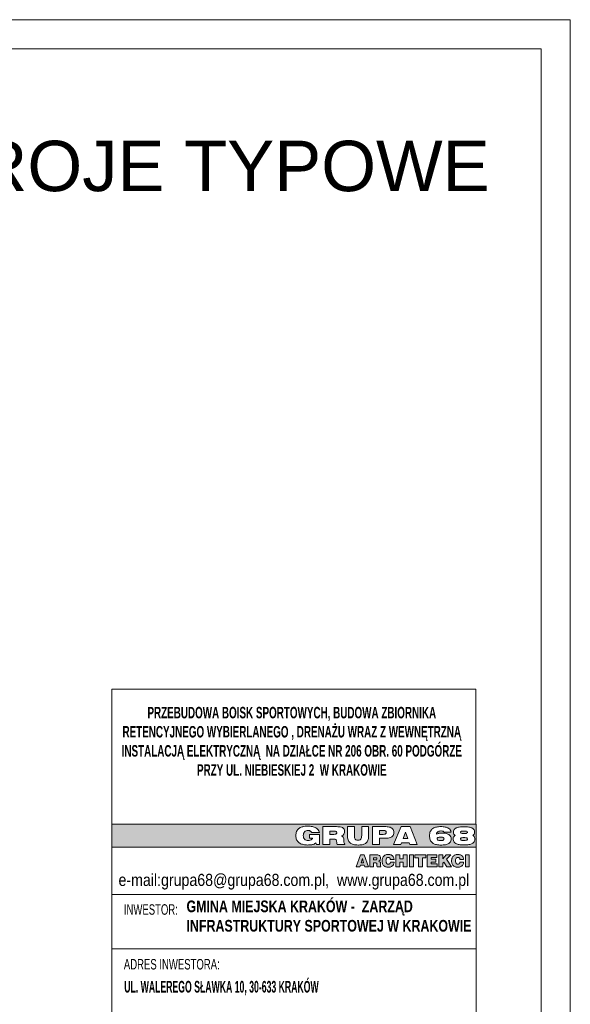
# Model space of a CAD drawing. Header units: metres. Extents: x 418.7 to 439.7, y -340.1 to -323.2.
# Tile 4 of 4: x 435 to 439.7, y -331.7 to -323.2. Entities that reach past the tile are written whole.
import ezdxf
from ezdxf.enums import TextEntityAlignment as Align

# ---------------------------------------------------------------- set-up
doc = ezdxf.new("R2010")
doc.units = ezdxf.units.M
doc.header["$MEASUREMENT"] = 0
doc.layers.add('PRZE CHAR', color=7, linetype='Continuous', lineweight=53)
doc.layers.add('TABELKA I RAMKA', color=4, linetype='Continuous', lineweight=0)
doc.styles.add('Annotative', font='romans.shx', dxfattribs={"width": 0.75})
doc.styles.add('ARIAL', font='arial.ttf')
doc.styles.add('OPISY', font='arial.ttf', dxfattribs={"width": 0.65})
doc.styles.add('Style-arial', font='arial.ttf')

msp = doc.modelspace()

# ---------------------------------------------------------------- hatches: boundary and pattern name
at = {"layer": 'TABELKA I RAMKA', "ltscale": 10}
h = msp.add_hatch(color=7, dxfattribs=at)
h.paths.add_polyline_path([(435.7574, -330.3334), (435.7574, -330.1368), (438.8824, -330.1368), (438.8824, -330.3334)])
h.paths.add_polyline_path([(438.7805, -330.3155), (438.7779, -330.3155), (438.7667, -330.3153), (438.7561, -330.3147), (438.7463, -330.3139), (438.7373, -330.3126), (438.7291, -330.3109), (438.7216, -330.3088), (438.7149, -330.3065), (438.709, -330.3037), (438.7077, -330.3031), (438.7005, -330.2982), (438.6947, -330.2924), (438.6904, -330.2857), (438.6873, -330.2782), (438.6858, -330.2696), (438.6855, -330.264), (438.6864, -330.2547), (438.6889, -330.2467), (438.69, -330.2447), (438.6952, -330.2381), (438.7024, -330.2329), (438.7034, -330.2324), (438.6958, -330.2275), (438.6911, -330.2218), (438.6882, -330.2143), (438.6872, -330.205), (438.6872, -330.2048), (438.688, -330.1962), (438.6905, -330.1885), (438.6946, -330.1817), (438.7003, -330.1758), (438.7077, -330.1707), (438.7094, -330.1699), (438.7153, -330.1672), (438.722, -330.1649), (438.7294, -330.163), (438.7376, -330.1614), (438.7466, -330.1601), (438.7563, -330.1593), (438.7668, -330.1587), (438.7779, -330.1586), (438.7892, -330.1587), (438.7997, -330.1593), (438.8094, -330.1602), (438.8184, -330.1614), (438.8265, -330.163), (438.834, -330.1649), (438.8407, -330.1672), (438.8465, -330.1699), (438.8542, -330.1747), (438.8603, -330.1804), (438.8647, -330.187), (438.8675, -330.1946), (438.8686, -330.203), (438.8686, -330.2048), (438.8677, -330.2141), (438.8648, -330.2216), (438.8648, -330.2218), (438.8594, -330.2281), (438.8526, -330.2324), (438.86, -330.2374), (438.8655, -330.2438), (438.8661, -330.2447), (438.869, -330.2523), (438.8704, -330.2612), (438.8704, -330.264), (438.8697, -330.2731), (438.8676, -330.2813), (438.8641, -330.2884), (438.8591, -330.2948), (438.8528, -330.3002), (438.8482, -330.3031), (438.8424, -330.3059), (438.8358, -330.3084), (438.8285, -330.3105), (438.8205, -330.3122), (438.8116, -330.3136), (438.802, -330.3146), (438.7916, -330.3153)], flags=16)
h.paths.add_polyline_path([(438.5823, -330.3162), (438.5713, -330.3159), (438.5609, -330.3153), (438.5512, -330.3141), (438.5421, -330.3126), (438.5338, -330.3105), (438.5261, -330.3081), (438.5191, -330.3051), (438.5129, -330.3018), (438.5072, -330.2979), (438.5065, -330.2974), (438.5008, -330.2922), (438.4959, -330.2863), (438.4917, -330.2796), (438.4884, -330.2722), (438.4858, -330.2641), (438.484, -330.2552), (438.4831, -330.2456), (438.4828, -330.2374), (438.4832, -330.2274), (438.4844, -330.218), (438.4864, -330.2094), (438.489, -330.2014), (438.4926, -330.1941), (438.4969, -330.1875), (438.5019, -330.1815), (438.5062, -330.1777), (438.5118, -330.1734), (438.5182, -330.1697), (438.5252, -330.1665), (438.5328, -330.1639), (438.5411, -330.1617), (438.5501, -330.16), (438.5597, -330.1589), (438.57, -330.1582), (438.5779, -330.1581), (438.5887, -330.1584), (438.5988, -330.159), (438.6082, -330.16), (438.6169, -330.1615), (438.625, -330.1634), (438.6322, -330.1657), (438.6388, -330.1685), (438.6418, -330.17), (438.6493, -330.1748), (438.6556, -330.1805), (438.6605, -330.1871), (438.664, -330.1945), (438.6662, -330.2028), (438.6667, -330.2058), (438.6063, -330.2058), (438.6015, -330.1994), (438.5985, -330.198), (438.5913, -330.1963), (438.5815, -330.1956), (438.5797, -330.1956), (438.5697, -330.1962), (438.5612, -330.1982), (438.5542, -330.2014), (438.5532, -330.2021), (438.5473, -330.2078), (438.5433, -330.2152), (438.5414, -330.2222), (438.5496, -330.219), (438.5581, -330.2165), (438.5631, -330.2154), (438.5715, -330.2141), (438.5804, -330.2134), (438.5874, -330.2132), (438.5981, -330.2135), (438.6081, -330.2143), (438.6173, -330.2155), (438.6259, -330.2173), (438.6336, -330.2195), (438.6406, -330.2223), (438.6469, -330.2256), (438.6477, -330.226), (438.6549, -330.2313), (438.6605, -330.2374), (438.6646, -330.2444), (438.6673, -330.2521), (438.6685, -330.2607), (438.6685, -330.2634), (438.6678, -330.2724), (438.6657, -330.2805), (438.6622, -330.2879), (438.6574, -330.2943), (438.6511, -330.3), (438.6468, -330.3029), (438.6408, -330.3061), (438.634, -330.3089), (438.6265, -330.3112), (438.6182, -330.3131), (438.6093, -330.3146), (438.5996, -330.3155), (438.5892, -330.316)], flags=16)
h.paths.add_polyline_path([(438.3133, -330.3119), (438.3082, -330.2968), (438.243, -330.2968), (438.2375, -330.3119), (438.1738, -330.3119), (438.2403, -330.1584), (438.3157, -330.1584), (438.3777, -330.3119)], flags=16)
h.paths.add_polyline_path([(438.0533, -330.3119), (437.9938, -330.3119), (437.9938, -330.1584), (438.1085, -330.1584), (438.1188, -330.1587), (438.1284, -330.1598), (438.1371, -330.1615), (438.145, -330.164), (438.1522, -330.1672), (438.1584, -330.1711), (438.1588, -330.1713), (438.1652, -330.177), (438.1702, -330.1835), (438.1737, -330.191), (438.1758, -330.1992), (438.1765, -330.2082), (438.1758, -330.2173), (438.1736, -330.2255), (438.1701, -330.2329), (438.165, -330.2394), (438.1588, -330.2448), (438.1526, -330.2488), (438.1455, -330.252), (438.1377, -330.2546), (438.129, -330.2564), (438.1196, -330.2575), (438.1093, -330.2579), (438.0533, -330.2579)])
h.paths.add_polyline_path([(437.8696, -330.3162), (437.8588, -330.3158), (437.8487, -330.3151), (437.8393, -330.3137), (437.8306, -330.3119), (437.8226, -330.3095), (437.8153, -330.3065), (437.8088, -330.3031), (437.8029, -330.2991), (437.8009, -330.2974), (437.7955, -330.2921), (437.7908, -330.286), (437.7869, -330.2792), (437.7837, -330.2716), (437.7814, -330.2633), (437.7798, -330.2542), (437.7791, -330.2444), (437.7789, -330.239), (437.7789, -330.1584), (437.8384, -330.1584), (437.8384, -330.2334), (437.8389, -330.2445), (437.8403, -330.2537), (437.8427, -330.2609), (437.8454, -330.2655), (437.8509, -330.2703), (437.8586, -330.2734), (437.8683, -330.2745), (437.8696, -330.2745), (437.8796, -330.2736), (437.8875, -330.2709), (437.8932, -330.2662), (437.8938, -330.2656), (437.8969, -330.2599), (437.8991, -330.2524), (437.9003, -330.2428), (437.9007, -330.2334), (437.9007, -330.1584), (437.9602, -330.1584), (437.9602, -330.239), (437.9598, -330.2493), (437.9586, -330.2588), (437.9567, -330.2675), (437.9541, -330.2755), (437.9506, -330.2827), (437.9464, -330.2892), (437.9413, -330.2949), (437.9385, -330.2976), (437.9329, -330.3017), (437.9267, -330.3054), (437.9197, -330.3085), (437.912, -330.311), (437.9036, -330.3131), (437.8944, -330.3146), (437.8845, -330.3156), (437.8739, -330.3161)], flags=16)
h.paths.add_polyline_path([(437.7557, -330.3119), (437.6896, -330.3119), (437.6875, -330.3056), (437.6864, -330.2956), (437.6863, -330.293), (437.6859, -330.2834), (437.6856, -330.2803), (437.6829, -330.2716), (437.68, -330.2685), (437.6732, -330.2658), (437.6641, -330.2651), (437.6286, -330.2651), (437.6286, -330.3119), (437.5684, -330.3119), (437.5684, -330.1584), (437.6852, -330.1584), (437.6956, -330.1585), (437.7048, -330.1589), (437.7128, -330.1596), (437.7172, -330.1602), (437.7269, -330.1623), (437.7344, -330.1654), (437.736, -330.1663), (437.743, -330.1716), (437.7483, -330.1784), (437.7492, -330.1798), (437.7522, -330.1877), (437.7535, -330.1965), (437.7536, -330.1996), (437.7528, -330.2087), (437.7504, -330.217), (437.7469, -330.2236), (437.7414, -330.2302), (437.7346, -330.2354), (437.7283, -330.2385), (437.7368, -330.2431), (437.7424, -330.2486), (437.7426, -330.249), (437.7452, -330.2552), (437.7469, -330.2642), (437.7474, -330.2712), (437.7476, -330.2761), (437.7486, -330.2891), (437.7502, -330.299), (437.7525, -330.3057), (437.7553, -330.3093), (437.7557, -330.3095)], flags=16)
h.paths.add_polyline_path([(437.4394, -330.3159), (437.4287, -330.3157), (437.4187, -330.315), (437.4092, -330.3139), (437.4003, -330.3122), (437.3919, -330.3101), (437.3841, -330.3075), (437.3769, -330.3045), (437.3703, -330.301), (437.3642, -330.297), (437.3622, -330.2955), (437.3561, -330.29), (437.3508, -330.284), (437.3463, -330.2774), (437.3426, -330.2701), (437.3398, -330.2622), (437.3378, -330.2537), (437.3366, -330.2446), (437.3362, -330.2352), (437.3366, -330.2254), (437.3378, -330.2163), (437.3399, -330.2078), (437.3427, -330.1999), (437.3464, -330.1927), (437.3509, -330.186), (437.3562, -330.18), (437.3622, -330.1747), (437.3681, -330.1705), (437.3745, -330.1668), (437.3815, -330.1637), (437.3891, -330.1609), (437.3973, -330.1587), (437.406, -330.1569), (437.4153, -330.1555), (437.4252, -330.1547), (437.4357, -330.1543), (437.4394, -330.1543), (437.4497, -330.1545), (437.4596, -330.1552), (437.4688, -330.1562), (437.4776, -330.1579), (437.4859, -330.1598), (437.4936, -330.1622), (437.5008, -330.1651), (437.5075, -330.1684), (437.5084, -330.169), (437.5163, -330.174), (437.523, -330.1797), (437.5284, -330.1861), (437.5327, -330.193), (437.5358, -330.2005), (437.5376, -330.2087), (437.5378, -330.2096), (437.4726, -330.2096), (437.4676, -330.2021), (437.4613, -330.1965), (437.4601, -330.1957), (437.4524, -330.1926), (437.4436, -330.1912), (437.4411, -330.1912), (437.4319, -330.1919), (437.4237, -330.1944), (437.4166, -330.1984), (437.4113, -330.2031), (437.4064, -330.2095), (437.403, -330.217), (437.4008, -330.2254), (437.4001, -330.2349), (437.4001, -330.2352), (437.4008, -330.2448), (437.4029, -330.2533), (437.4064, -330.2607), (437.4112, -330.2667), (437.4174, -330.2718), (437.4247, -330.2753), (437.4332, -330.2774), (437.442, -330.278), (437.4516, -330.2774), (437.46, -330.2755), (437.4667, -330.2727), (437.4739, -330.2671), (437.478, -330.2601), (437.4787, -330.2579), (437.454, -330.2579), (437.454, -330.2247), (437.5397, -330.2247), (437.5397, -330.3119), (437.5129, -330.3119), (437.5065, -330.2983), (437.5, -330.3032), (437.4924, -330.3073), (437.4839, -330.3106), (437.48, -330.3117), (437.4726, -330.3133), (437.4644, -330.3146), (437.4555, -330.3154), (437.4459, -330.3158)], flags=16)
h.paths.add_polyline_path([(438.7779, -330.2772), (438.7693, -330.277), (438.7603, -330.276), (438.7539, -330.2743), (438.7498, -330.2718), (438.7468, -330.2646), (438.7477, -330.2605), (438.754, -330.2551), (438.7586, -330.2537), (438.767, -330.2526), (438.7779, -330.2522), (438.7865, -330.2524), (438.7955, -330.2534), (438.802, -330.2551), (438.8061, -330.2576), (438.8092, -330.2646), (438.8084, -330.2689), (438.8021, -330.2743), (438.7973, -330.2757), (438.7889, -330.2768)], flags=0)
h.paths.add_polyline_path([(438.7779, -330.2175), (438.7711, -330.2174), (438.7618, -330.2165), (438.7554, -330.2149), (438.7522, -330.2133), (438.7486, -330.2066), (438.7491, -330.2037), (438.7554, -330.1983), (438.7589, -330.1973), (438.767, -330.1962), (438.7779, -330.1958), (438.7849, -330.196), (438.7941, -330.1967), (438.8007, -330.1983), (438.8038, -330.1999), (438.8073, -330.2066), (438.8068, -330.2095), (438.8007, -330.2149), (438.797, -330.216), (438.7889, -330.2171)], flags=0)
h.paths.add_polyline_path([(438.5769, -330.2784), (438.5701, -330.2782), (438.5611, -330.277), (438.5544, -330.2747), (438.5496, -330.271), (438.5471, -330.2634), (438.5483, -330.2577), (438.5544, -330.252), (438.5583, -330.2505), (438.5664, -330.2488), (438.5769, -330.2483), (438.5835, -330.2485), (438.5926, -330.2497), (438.5993, -330.2521), (438.6041, -330.2558), (438.6067, -330.2634), (438.6055, -330.2691), (438.5993, -330.2747), (438.5954, -330.2762), (438.5873, -330.2779)], flags=0)
h.paths.add_polyline_path([(438.257, -330.2589), (438.2766, -330.205), (438.2951, -330.2589)], flags=0)
h.paths.add_polyline_path([(438.0858, -330.2245), (438.0533, -330.2245), (438.0533, -330.1913), (438.0858, -330.1913), (438.0901, -330.1914), (438.0996, -330.1926), (438.1059, -330.195), (438.1096, -330.1991), (438.1114, -330.208), (438.1105, -330.2146), (438.1059, -330.2207), (438.104, -330.2218), (438.0965, -330.2238)], flags=0)
h.paths.add_polyline_path([(438.1093, -330.2579), (438.0533, -330.2579), (438.1085, -330.2579)], flags=0)
h.paths.add_polyline_path([(437.6286, -330.2247), (437.6286, -330.1973), (437.6618, -330.1973), (437.6671, -330.1974), (437.6766, -330.1983), (437.6828, -330.2002), (437.6855, -330.2025), (437.6879, -330.2107), (437.6874, -330.2153), (437.6825, -330.2214), (437.6811, -330.2221), (437.6738, -330.224), (437.6633, -330.2247)], flags=0)
h = msp.add_hatch(color=7, dxfattribs=at)
h.paths.add_polyline_path([(437.9597, -330.5038), (437.9265, -330.5038), (437.9227, -330.4899), (437.8897, -330.4899), (437.8856, -330.5038), (437.8526, -330.5038), (437.8892, -330.3996), (437.9231, -330.3996)])
h.paths.add_polyline_path([(437.8956, -330.468), (437.9063, -330.432), (437.9167, -330.468)], flags=16)
h.paths.add_polyline_path([(438.0663, -330.5038), (438.0326, -330.5038), (438.0313, -330.4978), (438.0313, -330.4971), (438.0307, -330.4929), (438.0307, -330.4824), (438.03, -330.4756), (438.0277, -330.4712), (438.0275, -330.4709), (438.0232, -330.4686), (438.0166, -330.4678), (438.0023, -330.4678), (438.0023, -330.5038), (437.9693, -330.5038), (437.9693, -330.3996), (438.0192, -330.3996), (438.0268, -330.3998), (438.0337, -330.4002), (438.0396, -330.4013), (438.045, -330.4028), (438.0494, -330.4047), (438.0526, -330.4064), (438.0565, -330.41), (438.0594, -330.4145), (438.0616, -330.4198), (438.0624, -330.426), (438.0626, -330.4294), (438.062, -330.436), (438.0605, -330.4415), (438.0584, -330.4454), (438.055, -330.4496), (438.0501, -330.4531), (438.0458, -330.4554), (438.052, -330.4573), (438.0567, -330.4605), (438.0584, -330.4626), (438.0607, -330.4671), (438.0622, -330.4729), (438.0626, -330.4784), (438.0633, -330.4929), (438.0633, -330.4933), (438.065, -330.4993), (438.0663, -330.4999)])
h.paths.add_polyline_path([(438.0023, -330.4443), (438.0023, -330.4247), (438.0166, -330.4247), (438.017, -330.4247), (438.0243, -330.4254), (438.0285, -330.4269), (438.0303, -330.4286), (438.0315, -330.4345), (438.0313, -330.4377), (438.0285, -330.4422), (438.0245, -330.4437), (438.0175, -330.4443)], flags=16)
h.paths.add_polyline_path([(438.1321, -330.5065), (438.1291, -330.5065), (438.1225, -330.5063), (438.1163, -330.5055), (438.1106, -330.5042), (438.105, -330.5023), (438.0999, -330.4999), (438.0954, -330.4969), (438.0912, -330.4933), (438.0897, -330.4918), (438.0861, -330.4878), (438.0831, -330.4833), (438.0805, -330.4784), (438.0784, -330.4731), (438.0769, -330.4673), (438.0758, -330.4611), (438.0754, -330.4548), (438.0754, -330.4518), (438.0756, -330.445), (438.0765, -330.4388), (438.0778, -330.4328), (438.0795, -330.4275), (438.0818, -330.4224), (438.0846, -330.4175), (438.088, -330.4132), (438.0895, -330.4115), (438.0937, -330.4077), (438.0982, -330.4045), (438.1031, -330.4019), (438.1084, -330.3998), (438.114, -330.3983), (438.1201, -330.3972), (438.1265, -330.3968), (438.1282, -330.3968), (438.1351, -330.397), (438.1414, -330.3979), (438.1474, -330.3992), (438.1527, -330.4011), (438.1576, -330.4034), (438.1621, -330.4062), (438.164, -330.4077), (438.1679, -330.4115), (438.1713, -330.416), (438.174, -330.4209), (438.1762, -330.4264), (438.1777, -330.4324), (438.1785, -330.4388), (438.1785, -330.439), (438.1463, -330.439), (438.1451, -330.4328), (438.1423, -330.4279), (438.1412, -330.4269), (438.1368, -330.4241), (438.1306, -330.4228), (438.1287, -330.4228), (438.1227, -330.4237), (438.1176, -330.4262), (438.114, -330.43), (438.1118, -330.4343), (438.1101, -330.4396), (438.1093, -330.446), (438.1091, -330.4518), (438.1095, -330.4588), (438.1106, -330.4648), (438.1125, -330.4699), (438.1144, -330.4733), (438.1182, -330.4771), (438.1233, -330.4797), (438.1293, -330.4805), (438.1297, -330.4805), (438.1359, -330.4797), (438.1408, -330.4771), (438.1421, -330.4761), (438.1451, -330.4716), (438.147, -330.4658), (438.1474, -330.4633), (438.1789, -330.4633), (438.1783, -330.4699), (438.1768, -330.4758), (438.1749, -330.4812), (438.1721, -330.4863), (438.1689, -330.4908), (438.1651, -330.4948), (438.1645, -330.4952), (438.1602, -330.4984), (438.1555, -330.5012), (438.1504, -330.5033), (438.1446, -330.505), (438.1387, -330.5061)])
h.paths.add_polyline_path([(438.2912, -330.5038), (438.2578, -330.5038), (438.2578, -330.4633), (438.2264, -330.4633), (438.2264, -330.5038), (438.193, -330.5038), (438.193, -330.3996), (438.2264, -330.3996), (438.2264, -330.4349), (438.2578, -330.4349), (438.2578, -330.3996), (438.2912, -330.3996)])
h.paths.add_polyline_path([(438.3455, -330.5038), (438.3114, -330.5038), (438.3114, -330.3996), (438.3455, -330.3996)])
h.paths.add_polyline_path([(438.4211, -330.5038), (438.3877, -330.5038), (438.3877, -330.4269), (438.3577, -330.4269), (438.3577, -330.3996), (438.4512, -330.3996), (438.4512, -330.4269), (438.4211, -330.4269)])
h.paths.add_polyline_path([(438.462, -330.5038), (438.462, -330.3996), (438.5451, -330.3996), (438.5451, -330.4245), (438.4955, -330.4245), (438.4955, -330.4384), (438.5375, -330.4384), (438.5375, -330.4622), (438.4955, -330.4622), (438.4955, -330.4784), (438.5472, -330.4784), (438.5472, -330.5038)])
h.paths.add_polyline_path([(438.596, -330.5038), (438.5628, -330.5038), (438.5628, -330.3996), (438.596, -330.3996), (438.596, -330.4341), (438.6261, -330.3996), (438.6648, -330.3996), (438.6276, -330.4379), (438.6695, -330.5038), (438.6297, -330.5038), (438.6043, -330.462), (438.596, -330.4705)])
h.paths.add_polyline_path([(438.7281, -330.5065), (438.7251, -330.5065), (438.7185, -330.5063), (438.7121, -330.5055), (438.7064, -330.5042), (438.701, -330.5023), (438.6959, -330.4999), (438.6913, -330.4969), (438.687, -330.4933), (438.6857, -330.4918), (438.6821, -330.4878), (438.6789, -330.4833), (438.6763, -330.4784), (438.6744, -330.4731), (438.6729, -330.4673), (438.6719, -330.4611), (438.6714, -330.4548), (438.6712, -330.4518), (438.6717, -330.445), (438.6723, -330.4388), (438.6736, -330.4328), (438.6755, -330.4275), (438.6778, -330.4224), (438.6806, -330.4175), (438.684, -330.4132), (438.6855, -330.4115), (438.6895, -330.4077), (438.6942, -330.4045), (438.6991, -330.4019), (438.7042, -330.3998), (438.71, -330.3983), (438.716, -330.3972), (438.7226, -330.3968), (438.7243, -330.3968), (438.7311, -330.397), (438.7375, -330.3979), (438.7432, -330.3992), (438.7488, -330.4011), (438.7537, -330.4034), (438.7581, -330.4062), (438.7598, -330.4077), (438.7639, -330.4115), (438.7673, -330.416), (438.7701, -330.4209), (438.772, -330.4264), (438.7735, -330.4324), (438.7743, -330.4388), (438.7743, -330.439), (438.7424, -330.439), (438.7411, -330.4328), (438.7383, -330.4279), (438.7373, -330.4269), (438.7326, -330.4241), (438.7266, -330.4228), (438.7247, -330.4228), (438.7185, -330.4237), (438.7136, -330.4262), (438.71, -330.43), (438.7077, -330.4343), (438.7062, -330.4396), (438.7053, -330.446), (438.7051, -330.4518), (438.7053, -330.4588), (438.7066, -330.4648), (438.7083, -330.4699), (438.7102, -330.4733), (438.7143, -330.4771), (438.7192, -330.4797), (438.7253, -330.4805), (438.7255, -330.4805), (438.7317, -330.4797), (438.7368, -330.4771), (438.7379, -330.4761), (438.7411, -330.4716), (438.743, -330.4658), (438.7432, -330.4633), (438.775, -330.4633), (438.7741, -330.4699), (438.7728, -330.4758), (438.7707, -330.4812), (438.7682, -330.4863), (438.765, -330.4908), (438.7609, -330.4948), (438.7605, -330.4952), (438.7562, -330.4984), (438.7515, -330.5012), (438.7462, -330.5033), (438.7407, -330.505), (438.7345, -330.5061)])
h.paths.add_polyline_path([(438.7897, -330.5038), (438.7897, -330.3996), (438.8237, -330.3996), (438.8237, -330.5038)])

# ---------------------------------------------------------------- linework, layer by layer
at = {"layer": 'TABELKA I RAMKA', "color": 7, "ltscale": 10}
for p, q in [((435.7574, -330.1368), (435.7574, -337.3927)), ((438.8824, -330.3334), (438.8824, -337.3927)), ((435.7574, -330.7403), (438.8824, -330.7403)), ((435.7574, -331.2068), (438.8824, -331.2068))]:
    msp.add_line(p, q, dxfattribs=at)
at = {"layer": 'TABELKA I RAMKA', "color": 7, "ltscale": 0.004687, "flags": 128}
for points in [[(418.6893, -323.2315), (439.6893, -323.2315), (439.6893, -338.0815), (418.6893, -338.0815), (418.6893, -323.2315)], [(420.9393, -323.4815), (439.4393, -323.4815), (439.4393, -337.8315), (420.9393, -337.8315), (420.9393, -323.4815)]]:
    msp.add_lwpolyline(points, close=True, dxfattribs=at)
at = {"layer": 'TABELKA I RAMKA', "color": 7, "ltscale": 10, "flags": 128}
for points in [[(435.7574, -328.9779), (438.879, -328.9779), (438.879, -330.1368), (435.7574, -330.1368), (435.7574, -328.9779)], [(435.7574, -330.1368), (435.7574, -330.3334), (438.8824, -330.3334), (438.8824, -330.1368), (435.7574, -330.1368)], [(437.3891, -330.1609), (437.3815, -330.1637), (437.3745, -330.1668), (437.3681, -330.1705), (437.3622, -330.1747), (437.3562, -330.18), (437.3509, -330.186), (437.3464, -330.1927), (437.3427, -330.1999), (437.3399, -330.2078), (437.3378, -330.2163), (437.3366, -330.2254), (437.3362, -330.2352), (437.3366, -330.2446), (437.3378, -330.2537), (437.3398, -330.2622), (437.3426, -330.2701), (437.3463, -330.2774), (437.3508, -330.284), (437.3561, -330.29), (437.3622, -330.2955), (437.3642, -330.297), (437.3703, -330.301), (437.3769, -330.3045), (437.3841, -330.3075), (437.3919, -330.3101), (437.4003, -330.3122), (437.4092, -330.3139), (437.4187, -330.315), (437.4287, -330.3157), (437.4394, -330.3159), (437.4459, -330.3158), (437.4555, -330.3154), (437.4644, -330.3146), (437.4726, -330.3133), (437.48, -330.3117), (437.4839, -330.3106), (437.4924, -330.3073), (437.5, -330.3032), (437.5065, -330.2983), (437.5129, -330.3119), (437.5397, -330.3119), (437.5397, -330.2247), (437.454, -330.2247), (437.454, -330.2579), (437.4787, -330.2579), (437.478, -330.2601), (437.4739, -330.2671), (437.4667, -330.2727), (437.46, -330.2755), (437.4516, -330.2774), (437.442, -330.278), (437.4332, -330.2774), (437.4247, -330.2753), (437.4174, -330.2718), (437.4112, -330.2667), (437.4064, -330.2607), (437.4029, -330.2533), (437.4008, -330.2448), (437.4001, -330.2352), (437.4001, -330.2349), (437.4008, -330.2254), (437.403, -330.217), (437.4064, -330.2095), (437.4113, -330.2031), (437.4166, -330.1984), (437.4237, -330.1944), (437.4319, -330.1919), (437.4411, -330.1912), (437.4436, -330.1912), (437.4524, -330.1926), (437.4601, -330.1957), (437.4613, -330.1965), (437.4676, -330.2021), (437.4726, -330.2096), (437.5378, -330.2096), (437.5376, -330.2087), (437.5358, -330.2005), (437.5327, -330.193), (437.5284, -330.1861), (437.523, -330.1797), (437.5163, -330.174), (437.5084, -330.169), (437.5075, -330.1684), (437.5008, -330.1651), (437.4936, -330.1622), (437.4859, -330.1598), (437.4776, -330.1579), (437.4688, -330.1562), (437.4596, -330.1552), (437.4497, -330.1545), (437.4394, -330.1543), (437.4357, -330.1543), (437.4252, -330.1547), (437.4153, -330.1555), (437.406, -330.1569), (437.3973, -330.1587), (437.3891, -330.1609)], [(437.7557, -330.3119), (437.7557, -330.3095), (437.7553, -330.3093), (437.7525, -330.3057), (437.7502, -330.299), (437.7486, -330.2891), (437.7476, -330.2761), (437.7474, -330.2712), (437.7469, -330.2642), (437.7452, -330.2552), (437.7426, -330.249), (437.7424, -330.2486), (437.7368, -330.2431), (437.7283, -330.2385), (437.7346, -330.2354), (437.7414, -330.2302), (437.7469, -330.2236), (437.7504, -330.217), (437.7528, -330.2087), (437.7536, -330.1996), (437.7535, -330.1965), (437.7522, -330.1877), (437.7492, -330.1798), (437.7483, -330.1784), (437.743, -330.1716), (437.736, -330.1663), (437.7344, -330.1654), (437.7269, -330.1623), (437.7172, -330.1602), (437.7128, -330.1596), (437.7048, -330.1589), (437.6956, -330.1585), (437.6852, -330.1584), (437.5684, -330.1584), (437.5684, -330.3119), (437.6286, -330.3119), (437.6286, -330.2651), (437.6641, -330.2651), (437.6732, -330.2658), (437.68, -330.2685), (437.6829, -330.2716), (437.6856, -330.2803), (437.6859, -330.2834), (437.6863, -330.293), (437.6864, -330.2956), (437.6875, -330.3056), (437.6896, -330.3119), (437.7557, -330.3119)], [(437.6738, -330.224), (437.6633, -330.2247), (437.6286, -330.2247), (437.6286, -330.1973), (437.6618, -330.1973), (437.6671, -330.1974), (437.6766, -330.1983), (437.6828, -330.2002), (437.6855, -330.2025), (437.6879, -330.2107), (437.6874, -330.2153), (437.6825, -330.2214), (437.6811, -330.2221), (437.6738, -330.224)], [(437.9036, -330.3131), (437.8944, -330.3146), (437.8845, -330.3156), (437.8739, -330.3161), (437.8696, -330.3162), (437.8588, -330.3158), (437.8487, -330.3151), (437.8393, -330.3137), (437.8306, -330.3119), (437.8226, -330.3095), (437.8153, -330.3065), (437.8088, -330.3031), (437.8029, -330.2991), (437.8009, -330.2974), (437.7955, -330.2921), (437.7908, -330.286), (437.7869, -330.2792), (437.7837, -330.2716), (437.7814, -330.2633), (437.7798, -330.2542), (437.7791, -330.2444), (437.7789, -330.239), (437.7789, -330.1584), (437.8384, -330.1584), (437.8384, -330.2334), (437.8389, -330.2445), (437.8403, -330.2537), (437.8427, -330.2609), (437.8454, -330.2655), (437.8509, -330.2703), (437.8586, -330.2734), (437.8683, -330.2745), (437.8696, -330.2745), (437.8796, -330.2736), (437.8875, -330.2709), (437.8932, -330.2662), (437.8938, -330.2656), (437.8969, -330.2599), (437.8991, -330.2524), (437.9003, -330.2428), (437.9007, -330.2334), (437.9007, -330.1584), (437.9602, -330.1584), (437.9602, -330.239), (437.9598, -330.2493), (437.9586, -330.2588), (437.9567, -330.2675), (437.9541, -330.2755), (437.9506, -330.2827), (437.9464, -330.2892), (437.9413, -330.2949), (437.9385, -330.2976), (437.9329, -330.3017), (437.9267, -330.3054), (437.9197, -330.3085), (437.912, -330.311), (437.9036, -330.3131)], [(438.1196, -330.2575), (438.129, -330.2564), (438.1377, -330.2546), (438.1455, -330.252), (438.1526, -330.2488), (438.1588, -330.2448), (438.165, -330.2394), (438.1701, -330.2329), (438.1736, -330.2255), (438.1758, -330.2173), (438.1765, -330.2082), (438.1758, -330.1992), (438.1737, -330.191), (438.1702, -330.1835), (438.1652, -330.177), (438.1588, -330.1713), (438.1584, -330.1711), (438.1522, -330.1672), (438.145, -330.164), (438.1371, -330.1615), (438.1284, -330.1598), (438.1188, -330.1587), (438.1085, -330.1584), (437.9938, -330.1584), (437.9938, -330.3119), (438.0533, -330.3119), (438.0533, -330.2579), (438.1093, -330.2579), (438.0533, -330.2579), (438.1085, -330.2579), (438.1093, -330.2579), (438.1196, -330.2575)], [(438.0533, -330.2245), (438.0533, -330.2245), (438.0533, -330.1913), (438.0858, -330.1913), (438.0901, -330.1914), (438.0996, -330.1926), (438.1059, -330.195), (438.1096, -330.1991), (438.1114, -330.208), (438.1105, -330.2146), (438.1059, -330.2207), (438.104, -330.2218), (438.0965, -330.2238), (438.0858, -330.2245), (438.0533, -330.2245)], [(438.3133, -330.3119), (438.3777, -330.3119), (438.3157, -330.1584), (438.2403, -330.1584), (438.1738, -330.3119), (438.2375, -330.3119), (438.243, -330.2968), (438.3082, -330.2968), (438.3133, -330.3119)], [(438.257, -330.2589), (438.2766, -330.205), (438.2951, -330.2589), (438.257, -330.2589)], [(438.5804, -330.2134), (438.5874, -330.2132), (438.5981, -330.2135), (438.6081, -330.2143), (438.6173, -330.2155), (438.6259, -330.2173), (438.6336, -330.2195), (438.6406, -330.2223), (438.6469, -330.2256), (438.6477, -330.226), (438.6549, -330.2313), (438.6605, -330.2374), (438.6646, -330.2444), (438.6673, -330.2521), (438.6685, -330.2607), (438.6685, -330.2634), (438.6678, -330.2724), (438.6657, -330.2805), (438.6622, -330.2879), (438.6574, -330.2943), (438.6511, -330.3), (438.6468, -330.3029), (438.6408, -330.3061), (438.634, -330.3089), (438.6265, -330.3112), (438.6182, -330.3131), (438.6093, -330.3146), (438.5996, -330.3155), (438.5892, -330.316), (438.5823, -330.3162), (438.5713, -330.3159), (438.5609, -330.3153), (438.5512, -330.3141), (438.5421, -330.3126), (438.5338, -330.3105), (438.5261, -330.3081), (438.5191, -330.3051), (438.5129, -330.3018), (438.5072, -330.2979), (438.5065, -330.2974), (438.5008, -330.2922), (438.4959, -330.2863), (438.4917, -330.2796), (438.4884, -330.2722), (438.4858, -330.2641), (438.484, -330.2552), (438.4831, -330.2456), (438.4828, -330.2374), (438.4832, -330.2274), (438.4844, -330.218), (438.4864, -330.2094), (438.489, -330.2014), (438.4926, -330.1941), (438.4969, -330.1875), (438.5019, -330.1815), (438.5062, -330.1777), (438.5118, -330.1734), (438.5182, -330.1697), (438.5252, -330.1665), (438.5328, -330.1639), (438.5411, -330.1617), (438.5501, -330.16), (438.5597, -330.1589), (438.57, -330.1582), (438.5779, -330.1581), (438.5887, -330.1584), (438.5988, -330.159), (438.6082, -330.16), (438.6169, -330.1615), (438.625, -330.1634), (438.6322, -330.1657), (438.6388, -330.1685), (438.6418, -330.17), (438.6493, -330.1748), (438.6556, -330.1805), (438.6605, -330.1871), (438.664, -330.1945), (438.6662, -330.2028), (438.6667, -330.2058), (438.6063, -330.2058), (438.6015, -330.1994), (438.5985, -330.198), (438.5913, -330.1963), (438.5815, -330.1956), (438.5797, -330.1956), (438.5697, -330.1962), (438.5612, -330.1982), (438.5542, -330.2014), (438.5532, -330.2021), (438.5473, -330.2078), (438.5433, -330.2152), (438.5414, -330.2222), (438.5496, -330.219), (438.5581, -330.2165), (438.5631, -330.2154), (438.5715, -330.2141), (438.5804, -330.2134)], [(438.802, -330.3146), (438.8116, -330.3136), (438.8205, -330.3122), (438.8285, -330.3105), (438.8358, -330.3084), (438.8424, -330.3059), (438.8482, -330.3031), (438.8528, -330.3002), (438.8591, -330.2948), (438.8641, -330.2884), (438.8676, -330.2813), (438.8697, -330.2731), (438.8704, -330.264), (438.8704, -330.2612), (438.869, -330.2523), (438.8661, -330.2447), (438.8655, -330.2438), (438.86, -330.2374), (438.8526, -330.2324), (438.8594, -330.2281), (438.8648, -330.2218), (438.8648, -330.2216), (438.8677, -330.2141), (438.8686, -330.2048), (438.8686, -330.203), (438.8675, -330.1946), (438.8647, -330.187), (438.8603, -330.1804), (438.8542, -330.1747), (438.8465, -330.1699), (438.8407, -330.1672), (438.834, -330.1649), (438.8265, -330.163), (438.8184, -330.1614), (438.8094, -330.1602), (438.7997, -330.1593), (438.7892, -330.1587), (438.7779, -330.1586), (438.7668, -330.1587), (438.7563, -330.1593), (438.7466, -330.1601), (438.7376, -330.1614), (438.7294, -330.163), (438.722, -330.1649), (438.7153, -330.1672), (438.7094, -330.1699), (438.7077, -330.1707), (438.7003, -330.1758), (438.6946, -330.1817), (438.6905, -330.1885), (438.688, -330.1962), (438.6872, -330.2048), (438.6872, -330.205), (438.6882, -330.2143), (438.6911, -330.2218), (438.6958, -330.2275), (438.7034, -330.2324), (438.7024, -330.2329), (438.6952, -330.2381), (438.69, -330.2447), (438.6889, -330.2467), (438.6864, -330.2547), (438.6855, -330.264), (438.6858, -330.2696), (438.6873, -330.2782), (438.6904, -330.2857), (438.6947, -330.2924), (438.7005, -330.2982), (438.7077, -330.3031), (438.709, -330.3037), (438.7149, -330.3065), (438.7216, -330.3088), (438.7291, -330.3109), (438.7373, -330.3126), (438.7463, -330.3139), (438.7561, -330.3147), (438.7667, -330.3153), (438.7779, -330.3155), (438.7805, -330.3155), (438.7916, -330.3153), (438.802, -330.3146)], [(438.7711, -330.2174), (438.7618, -330.2165), (438.7554, -330.2149), (438.7522, -330.2133), (438.7486, -330.2066), (438.7491, -330.2037), (438.7554, -330.1983), (438.7589, -330.1973), (438.767, -330.1962), (438.7779, -330.1958), (438.7849, -330.196), (438.7941, -330.1967), (438.8007, -330.1983), (438.8038, -330.1999), (438.8073, -330.2066), (438.8068, -330.2095), (438.8007, -330.2149), (438.797, -330.216), (438.7889, -330.2171), (438.7779, -330.2175), (438.7711, -330.2174)], [(438.5544, -330.2747), (438.5611, -330.277), (438.5701, -330.2782), (438.5769, -330.2784), (438.5873, -330.2779), (438.5954, -330.2762), (438.5993, -330.2747), (438.6055, -330.2691), (438.6067, -330.2634), (438.6041, -330.2558), (438.5993, -330.2521), (438.5926, -330.2497), (438.5835, -330.2485), (438.5769, -330.2483), (438.5664, -330.2488), (438.5583, -330.2505), (438.5544, -330.252), (438.5483, -330.2577), (438.5471, -330.2634), (438.5496, -330.271), (438.5544, -330.2747)], [(438.7603, -330.276), (438.7539, -330.2743), (438.7498, -330.2718), (438.7468, -330.2646), (438.7477, -330.2605), (438.754, -330.2551), (438.7586, -330.2537), (438.767, -330.2526), (438.7779, -330.2522), (438.7865, -330.2524), (438.7955, -330.2534), (438.802, -330.2551), (438.8061, -330.2576), (438.8092, -330.2646), (438.8084, -330.2689), (438.8021, -330.2743), (438.7973, -330.2757), (438.7889, -330.2768), (438.7779, -330.2772), (438.7693, -330.277), (438.7603, -330.276)], [(437.9597, -330.5038), (437.9231, -330.3996), (437.8892, -330.3996), (437.8526, -330.5038), (437.8856, -330.5038), (437.8897, -330.4899), (437.9227, -330.4899), (437.9265, -330.5038), (437.9597, -330.5038)], [(437.9063, -330.432), (437.9167, -330.468), (437.8956, -330.468), (437.9167, -330.468), (437.8956, -330.468), (437.8956, -330.468), (437.9063, -330.432)], [(438.0584, -330.4454), (438.055, -330.4496), (438.0501, -330.4531), (438.0458, -330.4554), (438.052, -330.4573), (438.0567, -330.4605), (438.0584, -330.4626), (438.0607, -330.4671), (438.0622, -330.4729), (438.0626, -330.4784), (438.0633, -330.4929), (438.0633, -330.4933), (438.065, -330.4993), (438.0663, -330.4999), (438.0663, -330.5038), (438.0326, -330.5038), (438.0313, -330.4978), (438.0313, -330.4971), (438.0307, -330.4929), (438.0307, -330.4824), (438.03, -330.4756), (438.0277, -330.4712), (438.0275, -330.4709), (438.0232, -330.4686), (438.0166, -330.4678), (438.0023, -330.4678), (438.0023, -330.5038), (437.9693, -330.5038), (437.9693, -330.3996), (438.0192, -330.3996), (438.0268, -330.3998), (438.0337, -330.4002), (438.0396, -330.4013), (438.045, -330.4028), (438.0494, -330.4047), (438.0526, -330.4064), (438.0565, -330.41), (438.0594, -330.4145), (438.0616, -330.4198), (438.0624, -330.426), (438.0626, -330.4294), (438.062, -330.436), (438.0605, -330.4415), (438.0584, -330.4454)], [(438.017, -330.4247), (438.0166, -330.4247), (438.0023, -330.4247), (438.0023, -330.4443), (438.0023, -330.4443), (438.0175, -330.4443), (438.0023, -330.4443), (438.0175, -330.4443), (438.0245, -330.4437), (438.0285, -330.4422), (438.0313, -330.4377), (438.0315, -330.4345), (438.0303, -330.4286), (438.0285, -330.4269), (438.0243, -330.4254), (438.017, -330.4247)], [(438.0769, -330.4673), (438.0784, -330.4731), (438.0805, -330.4784), (438.0831, -330.4833), (438.0861, -330.4878), (438.0897, -330.4918), (438.0912, -330.4933), (438.0954, -330.4969), (438.0999, -330.4999), (438.105, -330.5023), (438.1106, -330.5042), (438.1163, -330.5055), (438.1225, -330.5063), (438.1291, -330.5065), (438.1321, -330.5065), (438.1387, -330.5061), (438.1446, -330.505), (438.1504, -330.5033), (438.1555, -330.5012), (438.1602, -330.4984), (438.1645, -330.4952), (438.1651, -330.4948), (438.1689, -330.4908), (438.1721, -330.4863), (438.1749, -330.4812), (438.1768, -330.4758), (438.1783, -330.4699), (438.1789, -330.4633), (438.1474, -330.4633), (438.147, -330.4658), (438.1451, -330.4716), (438.1421, -330.4761), (438.1408, -330.4771), (438.1359, -330.4797), (438.1297, -330.4805), (438.1293, -330.4805), (438.1233, -330.4797), (438.1182, -330.4771), (438.1144, -330.4733), (438.1125, -330.4699), (438.1106, -330.4648), (438.1095, -330.4588), (438.1091, -330.4518), (438.1093, -330.446), (438.1101, -330.4396), (438.1118, -330.4343), (438.114, -330.43), (438.1176, -330.4262), (438.1227, -330.4237), (438.1287, -330.4228), (438.1306, -330.4228), (438.1368, -330.4241), (438.1412, -330.4269), (438.1423, -330.4279), (438.1451, -330.4328), (438.1463, -330.439), (438.1785, -330.439), (438.1785, -330.4388), (438.1777, -330.4324), (438.1762, -330.4264), (438.174, -330.4209), (438.1713, -330.416), (438.1679, -330.4115), (438.164, -330.4077), (438.1621, -330.4062), (438.1576, -330.4034), (438.1527, -330.4011), (438.1474, -330.3992), (438.1414, -330.3979), (438.1351, -330.397), (438.1282, -330.3968), (438.1265, -330.3968), (438.1201, -330.3972), (438.114, -330.3983), (438.1084, -330.3998), (438.1031, -330.4019), (438.0982, -330.4045), (438.0937, -330.4077), (438.0895, -330.4115), (438.088, -330.4132), (438.0846, -330.4175), (438.0818, -330.4224), (438.0795, -330.4275), (438.0778, -330.4328), (438.0765, -330.4388), (438.0756, -330.445), (438.0754, -330.4518), (438.0754, -330.4548), (438.0758, -330.4611), (438.0769, -330.4673)], [(438.2578, -330.3996), (438.2578, -330.4349), (438.2264, -330.4349), (438.2264, -330.3996), (438.193, -330.3996), (438.193, -330.5038), (438.2264, -330.5038), (438.2264, -330.4633), (438.2578, -330.4633), (438.2578, -330.5038), (438.2912, -330.5038), (438.2912, -330.3996), (438.2578, -330.3996)], [(438.3455, -330.5038), (438.3114, -330.5038), (438.3114, -330.5038), (438.3114, -330.3996), (438.3455, -330.3996), (438.3455, -330.5038)], [(438.3577, -330.3996), (438.3577, -330.4269), (438.3877, -330.4269), (438.3877, -330.5038), (438.4211, -330.5038), (438.4211, -330.4269), (438.4512, -330.4269), (438.4512, -330.3996), (438.3577, -330.3996)], [(438.4955, -330.4245), (438.5451, -330.4245), (438.5451, -330.3996), (438.462, -330.3996), (438.462, -330.5038), (438.5472, -330.5038), (438.5472, -330.4784), (438.5472, -330.4784), (438.4955, -330.4784), (438.5472, -330.4784), (438.4955, -330.4784), (438.4955, -330.4622), (438.5375, -330.4622), (438.5375, -330.4384), (438.5375, -330.4384), (438.4955, -330.4384), (438.5375, -330.4384), (438.4955, -330.4384), (438.4955, -330.4245)], [(438.6648, -330.3996), (438.6261, -330.3996), (438.596, -330.4341), (438.596, -330.4341), (438.596, -330.3996), (438.5628, -330.3996), (438.5628, -330.5038), (438.596, -330.5038), (438.596, -330.4705), (438.6043, -330.462), (438.6297, -330.5038), (438.6695, -330.5038), (438.6276, -330.4379), (438.6648, -330.3996)], [(438.7373, -330.4269), (438.7326, -330.4241), (438.7266, -330.4228), (438.7247, -330.4228), (438.7185, -330.4237), (438.7136, -330.4262), (438.71, -330.43), (438.7077, -330.4343), (438.7062, -330.4396), (438.7053, -330.446), (438.7051, -330.4518), (438.7053, -330.4588), (438.7066, -330.4648), (438.7083, -330.4699), (438.7102, -330.4733), (438.7143, -330.4771), (438.7192, -330.4797), (438.7253, -330.4805), (438.7255, -330.4805), (438.7255, -330.4805), (438.7317, -330.4797), (438.7368, -330.4771), (438.7379, -330.4761), (438.7411, -330.4716), (438.743, -330.4658), (438.7432, -330.4633), (438.775, -330.4633), (438.7741, -330.4699), (438.7728, -330.4758), (438.7707, -330.4812), (438.7682, -330.4863), (438.765, -330.4908), (438.7609, -330.4948), (438.7605, -330.4952), (438.7562, -330.4984), (438.7515, -330.5012), (438.7462, -330.5033), (438.7407, -330.505), (438.7345, -330.5061), (438.7281, -330.5065), (438.7251, -330.5065), (438.7185, -330.5063), (438.7121, -330.5055), (438.7064, -330.5042), (438.701, -330.5023), (438.6959, -330.4999), (438.6913, -330.4969), (438.687, -330.4933), (438.6857, -330.4918), (438.6821, -330.4878), (438.6789, -330.4833), (438.6763, -330.4784), (438.6744, -330.4731), (438.6729, -330.4673), (438.6719, -330.4611), (438.6714, -330.4548), (438.6712, -330.4518), (438.6717, -330.445), (438.6723, -330.4388), (438.6736, -330.4328), (438.6755, -330.4275), (438.6778, -330.4224), (438.6806, -330.4175), (438.684, -330.4132), (438.6855, -330.4115), (438.6895, -330.4077), (438.6942, -330.4045), (438.6991, -330.4019), (438.7042, -330.3998), (438.71, -330.3983), (438.716, -330.3972), (438.7226, -330.3968), (438.7243, -330.3968), (438.7311, -330.397), (438.7375, -330.3979), (438.7432, -330.3992), (438.7488, -330.4011), (438.7537, -330.4034), (438.7581, -330.4062), (438.7598, -330.4077), (438.7639, -330.4115), (438.7673, -330.416), (438.7701, -330.4209), (438.772, -330.4264), (438.7735, -330.4324), (438.7743, -330.4388), (438.7743, -330.439), (438.7424, -330.439), (438.7411, -330.4328), (438.7383, -330.4279), (438.7373, -330.4269)], [(438.8237, -330.3996), (438.8237, -330.5038), (438.7897, -330.5038), (438.7897, -330.3996), (438.7897, -330.5038), (438.7897, -330.3996), (438.8237, -330.3996)]]:
    msp.add_lwpolyline(points, close=True, dxfattribs=at)

# ---------------------------------------------------------------- texts
at = {"layer": 'PRZE CHAR', "color": 7, "linetype": 'Continuous', "lineweight": 0, "style": 'Style-arial'}
msp.add_text('PRZEKROJE TYPOWE', height=0.432784, dxfattribs=at).set_placement((432.5823, -324.487), align=Align.MIDDLE_LEFT)
at = {"layer": 'TABELKA I RAMKA', "color": 7, "style": 'ARIAL', "width": 0.835101}
msp.add_text('e-mail:grupa68@grupa68.com.pl,  www.grupa68.com.pl', height=0.104167, rotation=0, dxfattribs=at).set_placement((438.8231, -330.6674), align=Align.RIGHT)
at = {"layer": 'TABELKA I RAMKA', "color": 7, "style": 'OPISY', "width": 0.65}
for s, p in [('INWESTOR:', (435.8616, -330.8695)), ('ADRES INWESTORA:', (435.8616, -331.3394))]:
    msp.add_text(s, height=0.09, rotation=0, dxfattribs=at).set_placement(p, align=Align.MIDDLE_LEFT)
at = {"layer": 'TABELKA I RAMKA', "color": 18, "rotation": 0}
for s, insert, char_height, width, attachment_point, style in [('\\P\\fArial Narrow|b1|i0|c238238|p39;PRZEBUDOWA BOISK SPORTOWYCH, BUDOWA ZBIORNIKA RETENCYJNEGO WYBIERLANEGO , DRENAŻU WRAZ Z WEWNĘTRZNĄ INSTALACJĄ ELEKTRYCZNĄ  NA DZIAŁCE NR 206 OBR. 60 PODGÓRZE PRZY UL. NIEBIESKIEJ 2  W KRAKOWIE\\P', (437.3013, -328.9662), 0.0984441, 3.066366, 2, 'Annotative'), ('\\fArial Narrow|b1|i0|c238238|p39;\\H1x;\\W0.93;GMINA MIEJSKA KRAKÓW -  ZARZĄD INFRASTRUKTURY SPORTOWEJ W KRAKOWIE', (436.3986, -330.7925), 0.1, 2.691101, 1, 'OPISY'), ('\\fArial Narrow|b1|i0|c238238|p39;UL. WALEREGO SŁAWKA 10, 30-633 KRAKÓW', (435.8649, -331.4826), 0.1, 5.1, 1, 'OPISY')]:
    msp.add_mtext(s, dxfattribs=dict(at, insert=insert, char_height=char_height, width=width, attachment_point=attachment_point, style=style))

doc.saveas('drawing.dxf')
